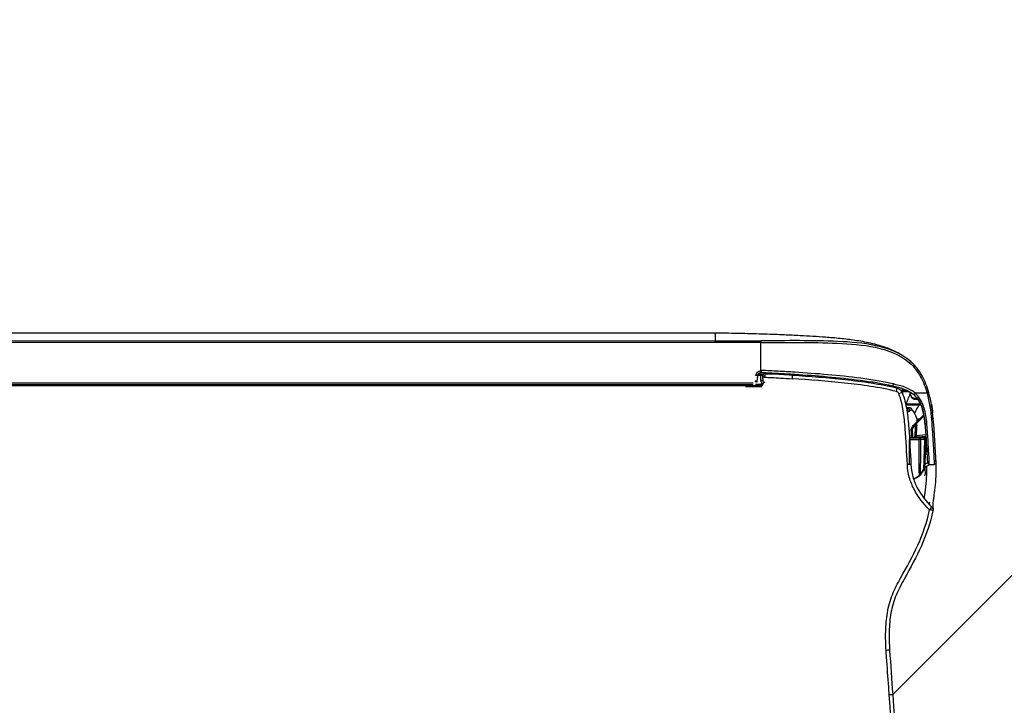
# Model space of a CAD drawing. Header units: millimetres. Extents: x 922208 to 1069538, y -182208 to -99877.
# Tile 132 of 256: x 987480 to 987741, y -172233 to -172051. Entities that reach past the tile are written whole.
import ezdxf

# ---------------------------------------------------------------- set-up
doc = ezdxf.new("R2010")
doc.units = ezdxf.units.MM
doc.header["$MEASUREMENT"] = 0
doc.layers.add('IS_KLIM_urządzenia', color=3, linetype='Continuous')
doc.layers.add('K_skropliny', color=7, linetype='SK', lineweight=30, true_color=0x008942)
doc.linetypes.add('SK', pattern='A,13.7,-5.08,["SK",Standard,S=2.54,R=0,X=-2,Y=-1.27],-5.08', length=23.86)

# ---------------------------------------------------------------- blocks, each defined once
blk = doc.blocks.new('G$CFEA986A8')
at = {"layer": 'IS_KLIM_urządzenia', "linetype": 'Continuous'}
for p, q in [((2.71, 28.23), (3.1, 35.54)), ((3.1, 35.54), (3.1, 35.54)), ((3.24, 36.01), (3.24, 36.02)), ((3.24, 36.02), (3.24, 36.01)), ((2.73, 27.62), (4.82, 27.62)), ((2.74, 28.23), (2.74, 28.23)), ((2.74, 27.41), (5, 27.61)), ((5.25, 27.13), (2.77, 26.91)), ((3.03, 28.23), (3.03, 28.23)), ((4.22, 28.23), (4.22, 28.23)), ((4.55, 28.23), (4.55, 28.23)), ((3.18, 21.95), (5.57, 24.34)), ((5.93, 24.34), (3.22, 21.63)), ((5.57, 24.34), (5.44, 24.33)), ((5.57, 24.34), (5.85, 24.61)), ((5.93, 24.34), (5.57, 24.34)), ((6.02, 24.44), (5.93, 24.34)), ((46.34, 14.13), (46.34, 14)), ((50.7, 14.13), (46.34, 14.13)), ((46.52, 13.99), (46.52, 13.96)), ((46.52, 13.96), (921.55, 13.84)), ((46.52, 13.51), (46.52, 13.96)), ((48, 13.51), (46.52, 13.51)), ((48.58, 13.7), (919.48, 13.58)), ((919.48, 13.06), (48.58, 13.18)), ((46.64, 11.21), (47.36, 11.21)), ((46.64, 11.21), (46.64, 10.75)), ((47.11, 10.75), (46.64, 10.75)), ((47.59, 12.8), (47.38, 11.3)), ((46.54, 9.92), (46.54, 2.46)), ((58.73, 0), (909.33, -0.12)), ((58.74, 2.46), (909.33, 2.34)), ((909.33, 1.87), (58.74, 1.98)), ((58.74, 0), (58.74, 1.98))]:
    blk.add_line(p, q, dxfattribs=at)
for points in [[(37.64, 10.75, 0), (37.64, 10.76, 0), (37.64, 10.76, 0), (37.64, 10.77, 0), (37.64, 10.78, 0), (37.64, 10.79, 0), (37.64, 10.8, 0), (37.64, 10.81, 0), (37.64, 10.82, 0), (37.64, 10.83, 0), (37.64, 10.84, 0), (37.64, 10.84, 0), (37.65, 10.85, 0), (37.65, 10.86, 0), (37.65, 10.87, 0), (37.65, 10.88, 0), (37.65, 10.89, 0), (37.65, 10.9, 0), (37.65, 10.91, 0), (37.65, 10.92, 0), (37.65, 10.92, 0), (37.65, 10.93, 0), (37.65, 10.94, 0), (37.65, 10.95, 0), (37.65, 10.96, 0), (37.65, 10.97, 0), (37.65, 10.98, 0), (37.65, 10.99, 0), (37.65, 11, 0), (37.65, 11, 0), (37.65, 11.01, 0), (37.65, 11.02, 0), (37.65, 11.03, 0), (37.65, 11.04, 0), (37.65, 11.05, 0), (37.65, 11.06, 0), (37.65, 11.07, 0), (37.65, 11.08, 0), (37.65, 11.08, 0), (37.65, 11.09, 0), (37.65, 11.1, 0), (37.65, 11.11, 0), (37.65, 11.12, 0), (37.65, 11.13, 0), (37.66, 11.14, 0), (37.66, 11.15, 0), (37.66, 11.16, 0), (37.66, 11.16, 0), (37.66, 11.17, 0), (37.66, 11.18, 0), (37.66, 11.19, 0)], [(37.72, 10.74, 0), (37.72, 10.75, 0), (37.72, 10.76, 0), (37.72, 10.77, 0), (37.72, 10.78, 0), (37.72, 10.79, 0), (37.72, 10.79, 0), (37.72, 10.8, 0), (37.72, 10.81, 0), (37.72, 10.82, 0), (37.72, 10.83, 0), (37.73, 10.84, 0), (37.73, 10.85, 0), (37.73, 10.86, 0), (37.73, 10.87, 0), (37.73, 10.87, 0), (37.73, 10.88, 0), (37.73, 10.89, 0), (37.73, 10.9, 0), (37.73, 10.91, 0), (37.73, 10.92, 0), (37.73, 10.93, 0), (37.73, 10.94, 0), (37.73, 10.95, 0), (37.73, 10.95, 0), (37.73, 10.96, 0), (37.73, 10.97, 0), (37.73, 10.98, 0), (37.73, 10.99, 0), (37.73, 11, 0), (37.73, 11.01, 0), (37.73, 11.02, 0), (37.73, 11.03, 0), (37.73, 11.03, 0), (37.73, 11.04, 0), (37.73, 11.05, 0), (37.73, 11.06, 0), (37.73, 11.07, 0), (37.73, 11.08, 0), (37.73, 11.09, 0), (37.73, 11.1, 0), (37.73, 11.11, 0), (37.73, 11.11, 0), (37.73, 11.12, 0), (37.73, 11.13, 0), (37.74, 11.14, 0), (37.74, 11.15, 0), (37.74, 11.16, 0), (37.74, 11.17, 0), (37.74, 11.18, 0), (37.74, 11.19, 0)]]:
    blk.add_polyline3d(points, dxfattribs=at)
at = {"layer": 'IS_KLIM_urządzenia', "linetype": 'Continuous', "extrusion": (0, 0, -1)}
for centre, radius, start, end in [((-1.84, 46.94), 1, 314.7826, 11.7219), ((-0.53, 34.35), 0.5, 357.2068, 90), ((-1.83, 34.35), 0.5, 90, 177.181), ((-46.64, 11.25), 0.5, 270, 357), ((-46.39, 11.44), 1, 188, 264.2856), ((-46.39, 11.42), 1.5, 188, 264.2856)]:
    blk.add_arc(centre, radius, start, end, dxfattribs=at)
at = {"layer": 'IS_KLIM_urządzenia', "linetype": 'Continuous', "extrusion": (-1.54693e-05, -6.12303e-17, -1)}
blk.add_arc((-3.24, 28.23, -0.01), 0.498, 270, 359.4983, dxfattribs=at)
at = {"layer": 'IS_KLIM_urządzenia', "linetype": 'Continuous'}
for centre, start, end in [((2.5, 23.81), 5.1428, 5.6972), ((45.54, 11.27), 267.736, 0), ((48.11, 12.87), 160.3327, 163.928)]:
    blk.add_arc(centre, 0.5, start, end, dxfattribs=at)
for centre, major_axis, ratio, start_param, end_param in [((13.38, 84.28), (0.998, 0.07), 0.023762, 3.141593, 4.646623), ((1.84, 46.94), (0.979, -0.203), 0.056856, 3.141593, 4.651384), ((1.84, 46.94), (0.704, 0.71), 0.020204, 1.651706, 3.141593), ((7.71, 34.94), (-0.999, -0.049), 0.051256, 0, 1.514472), ((7.71, 34.9), (-0.999, -0.047), 0.051373, 0, 1.514578), ((3.38, 28.23), (0, -0.498), 0.705765, 4.721116, 6.283185), ((3.96, 27.4), (0.499, -0.033), 0.703948, 0.778487, 1.449237), ((2.49, 23.87), (-0.498, -0.042), 0.40242, 3.141593, 4.712356), ((2.5, 23.81), (-0.498, -0.05), 0.399009, 3.140125, 4.706849), ((2.5, 23.81), (-0.498, -0.045), 0.399039, 3.141593, 4.710711), ((5.85, 24.61), (-0.177, 0.177), 0.009872, 3.141593, 4.709921), ((6.36, 25.91), (0.25, 0.009), 0.004928, 6.283059, 7.845078), ((1.28, 22.79), (0.498, 0.048), 0.655613, 3.140676, 4.596546), ((6.84, 20.48), (0.38, 0.325), 0.906204, 2.398026, 3.130887), ((7.44, 20.5), (-0.376, 0.33), 0.885836, 0.804441, 2.115185), ((7.76, 20.85), (-0.367, 0.34), 0.8822, 0.840111, 2.138766), ((8.04, 20.89), (0.282, 0.413), 0.898755, 2.160862, 3.167773), ((2.45, 15.93), (0.482, 0.133), 0.040619, 3.141593, 4.662666), ((5.63, 15.93), (-0.326, -0.379), 0.006066, 1.506881, 3.141593), ((5.72, 17.3), (0, 0.2), 0.576627, 4.721116, 6.283185), ((6.49, 16.72), (0.192, 0.056), 0.184381, 5.301873, 6.283185), ((9.97, 16.14), (-0.925, -0.381), 0.043497, 0, 1.508611), ((8.07, 15.3), (0, 0.2), 0.433029, 4.721116, 6.283185), ((8.86, 15.62), (0.19, -0.061), 0.210046, 2.527177, 3.153928), ((8.96, 15.32), (-0.191, 0.059), 0.212832, 4.135574, 5.657225), ((8.8, 14.85), (0.18, 0.087), 0.196125, 5.117147, 6.283185), ((10.63, 15.55), (-0.263, -0.965), 0.021464, 4.784953, 6.283185), ((11.38, 13.51), (-0.117, -0.486), 0.019962, 3.141593, 4.771045), ((45.52, 13.53), (0.02, 0.5), 1, 3.141593, 4.708057), ((45.52, 13.53), (-0.02, -0.5), 0.999999, 0, 1.547993), ((45.57, 13.52), (-0.02, -0.5), 0.955746, 0, 1.547846), ((46.52, 13.46), (0.5, -0.017), 0.998628, 1.605655, 3.113607), ((46.52, 13.46), (-0.5, 0.017), 0.093825, 4.715665, 5.983293), ((39.42, 10.08), (0.996, -0.087), 0.841749, 1.62689, 2.181571), ((45.54, 11.73), (0.5, 0), 0.093428, 4.788501, 6.283185), ((46.57, 12.58), (0.499, 0.026), 0.09496, 3.141593, 4.707412), ((46.64, 11.25), (0.499, 0.026), 0.096366, 3.141593, 4.707339), ((47.87, 11.23), (0.495, -0.07), 0.051828, 3.141593, 4.719673), ((48.08, 12.73), (0.495, -0.07), 0.051828, 3.141593, 4.719673), ((48.11, 12.87), (0.48, -0.138), 0.050296, 3.141584, 4.726878), ((46.39, 9.94), (0, -0.5), 0.000142, 3.141593, 4.764749), ((46.54, 9.95), (0.05, -0.498), 0.005219, 3.141593, 4.764488), ((7.1, 7.87), (0.331, 0.375), 0.006851, 3.141593, 4.648558), ((46.54, 2.49), (0, 0.5), 0.000013, 3.173368, 4.660029)]:
    blk.add_ellipse(centre, major_axis=major_axis, ratio=ratio, start_param=start_param, end_param=end_param, dxfattribs=at)
at = {"layer": 'IS_KLIM_urządzenia', "linetype": 'Continuous', "extrusion": (0, 0, -1)}
for centre, major_axis, ratio, start_param, end_param in [((3.24, 28.23), (0.352, -0.352), 0.999998, 0.785397, 2.347467), ((-21.42, 382.85), (-1476.17, -4886.86), 0.031997, 4.778832, 4.778918), ((7.64, 474.84), (-1862.82, -6167.7), 0.025163, 4.780022, 4.78009), ((5.18, 514.21), (-1939.65, -6425.41), 0.026246, 4.782823, 4.782889), ((48.58, 12.65), (-0.13, -1.08), 0.917565, 1.59215, 1.795783)]:
    blk.add_ellipse(centre, major_axis=major_axis, ratio=ratio, start_param=start_param, end_param=end_param, dxfattribs=at)
at = {"layer": 'IS_KLIM_urządzenia', "linetype": 'Continuous'}
for points, degree in [([(11.56, 95.97), (10.36, 113.09), (9.16, 130.21), (7.97, 147.33)], 3), ([(8.86, 147.39), (10.07, 130.27), (11.28, 113.14), (12.48, 96.01)], 3), ([(12.48, 96.01), (11.99, 95.98), (11.56, 95.96), (11.56, 95.97)], 3), ([(12.38, 84.21), (12.11, 88.13), (11.83, 92.05), (11.56, 95.97)], 3), ([(0.77, 46.44), (0.76, 46.55), (0.76, 46.66), (0.78, 46.77)], 3), ([(0.77, 46.67), (0.75, 46.58), (0.77, 46.46)], 2), ([(0.78, 46.71), (0.77, 46.67)], 1), ([(0.77, 46.44), (0.77, 46.45), (0.77, 46.46), (0.77, 46.46)], 3), ([(1.12, 46.25), (0.98, 46.27), (0.82, 46.34), (0.77, 46.44)], 3), ([(1.81, 44.89), (1.84, 45.06), (1.87, 45.24), (1.9, 45.41)], 3), ([(2.99, 35.39), (2.99, 36.07), (2.97, 36.75), (2.96, 37.42)], 3), ([(3.24, 36.01), (3.59, 36.58), (3.94, 37.15), (4.28, 37.72)], 3), ([(4.28, 37.71), (3.76, 36.86), (3.24, 36)], 2), ([(4.28, 37.72), (4.28, 37.72), (4.28, 37.72), (4.28, 37.72)], 3), ([(4.29, 37.71), (4.33, 37.78), (4.38, 37.83), (4.44, 37.87)], 3), ([(4.44, 37.88), (4.99, 38.23), (5.55, 38.58), (6.17, 38.76)], 3), ([(4.44, 37.88), (4.99, 38.23), (5.55, 38.58), (6.17, 38.76)], 3), ([(4.44, 37.88), (4.95, 38.2), (5.46, 38.52), (6, 38.7)], 3), ([(4.44, 37.87), (4.94, 38.19), (5.46, 38.51), (6, 38.7)], 3), ([(4.44, 37.88), (4.44, 37.88), (4.44, 37.88), (4.44, 37.88)], 3), ([(4.44, 37.88), (4.44, 37.88), (4.44, 37.88), (4.44, 37.88)], 3), ([(5.12, 38.29), (4.79, 38.1), (4.45, 37.88)], 2), ([(6, 38.7), (5.7, 38.6), (5.4, 38.45), (5.12, 38.29)], 3), ([(6, 38.7), (5.79, 38.63), (5.59, 38.54)], 2), ([(1.83, 34.85), (1.4, 34.85), (0.96, 34.85), (0.53, 34.85)], 3), ([(2.31, 34.46), (2.54, 34.58), (2.78, 34.68), (3.03, 34.75)], 3), ([(2.71, 28.23), (3.1, 35.54)], 1), ([(3.1, 35.54), (2.71, 28.23)], 1), ([(3.1, 35.54), (2.71, 28.23)], 1), ([(2.81, 35.36), (2.86, 35.45), (2.91, 35.54), (2.97, 35.63)], 3), ([(3.24, 36.01), (3.16, 35.87), (3.11, 35.71), (3.1, 35.54)], 3), ([(3.1, 35.58), (3.1, 35.58)], 1), ([(3.1, 35.54), (3.1, 35.54), (3.1, 35.54), (3.1, 35.54)], 3), ([(3.1, 35.54), (3.1, 35.54), (3.1, 35.54), (3.1, 35.54)], 3), ([(0.12, 32.64), (0.12, 32.62), (0.12, 32.59), (0.12, 32.57)], 3), ([(2.92, 32.14), (2.76, 32.15), (2.6, 32.16), (2.45, 32.17)], 3), ([(2.92, 32.12), (2.76, 32.13), (2.61, 32.14), (2.45, 32.14)], 3), ([(3.24, 27.74), (2.98, 27.74), (2.74, 27.97), (2.74, 28.23)], 3), ([(3.24, 27.74), (2.98, 27.74), (2.74, 27.97), (2.74, 28.23)], 3), ([(3.24, 27.74), (2.98, 27.74), (2.75, 27.97), (2.74, 28.23)], 3), ([(3.01, 28.23), (3.4, 28.23), (3.8, 28.23), (4.2, 28.23)], 3), ([(3.03, 28.23), (3.43, 28.23), (3.82, 28.23), (4.22, 28.23)], 3), ([(3.99, 27.75), (3.99, 27.7), (3.99, 27.66), (4, 27.62)], 3), ([(4.47, 27.59), (4.48, 27.65), (4.48, 27.71), (4.49, 27.76)], 3), ([(4.81, 27.59), (4.82, 27.64), (4.82, 27.69), (4.82, 27.74)], 3), ([(4.95, 27.74), (4.95, 27.69), (4.94, 27.65), (4.94, 27.6)], 3), ([(5.25, 27.13), (5.19, 26.2), (5.13, 25.26), (5.07, 24.33)], 3), ([(7.11, 28.23), (7.11, 28.23)], 1), ([(2.47, 24.07), (2.47, 24.05), (2.48, 24.03), (2.48, 24.01)], 3), ([(2.99, 23.86), (2.99, 23.91)], 1), ([(2.99, 23.88), (2.99, 23.89), (2.99, 23.9), (2.99, 23.91)], 3), ([(3.07, 23), (3.04, 23.3), (3.01, 23.6), (2.99, 23.91)], 3), ([(6.54, 25.37), (6.57, 25.4), (6.59, 25.42), (6.62, 25.45)], 3), ([(6.61, 25.92), (6.61, 25.77), (6.62, 25.61), (6.62, 25.46)], 3), ([(6.62, 25.45), (6.62, 25.61), (6.61, 25.76), (6.61, 25.92)], 3), ([(6.62, 25.46), (6.62, 25.46), (6.62, 25.46), (6.62, 25.46)], 3), ([(6.62, 25.45), (6.62, 25.46), (6.62, 25.46), (6.62, 25.46)], 3), ([(0.78, 22.75), (0.79, 22.65), (0.8, 22.62)], 2), ([(1.29, 18.88), (1.16, 19.65), (1.04, 20.45), (0.94, 21.27)], 3), ([(4.39, 22.8), (4.65, 22.8), (4.92, 22.8), (5.18, 22.8)], 3), ([(5.15, 23), (4.96, 23), (4.77, 23), (4.59, 23)], 3), ([(6.36, 20.47), (5.9, 21.01), (5.56, 21.63), (5.3, 22.33)], 3), ([(6.48, 20.17), (6.66, 19.86), (7.06, 19.84)], 2), ([(7.29, 20.84), (7.18, 20.72), (7.08, 20.61), (6.97, 20.49)], 3), ([(7.06, 19.82), (7.74, 19.77)], 1), ([(7.39, 20.05), (7.49, 20.16), (7.6, 20.28), (7.71, 20.39)], 3), ([(7.71, 20.39), (7.78, 20.39), (7.86, 20.39), (7.93, 20.38)], 3), ([(5.61, 15.91), (7.22, 14.52), (9.31, 13.97), (11.36, 13.48)], 3), ([(11.49, 13.99), (9.53, 14.46), (7.5, 14.98), (5.96, 16.31)], 3), ([(6.61, 16.72), (6.73, 16.31), (6.86, 15.9), (7.01, 15.5)], 3), ([(7.11, 15.5), (6.95, 15.92), (6.81, 16.34), (6.68, 16.78)], 3), ([(8.92, 15.74), (8.89, 15.63), (8.85, 15.51), (8.82, 15.39)], 3), ([(7.51, 15.3), (7.73, 15.3), (7.94, 15.3), (8.16, 15.3)], 3), ([(8.59, 15.34), (8.64, 15.45), (8.68, 15.57), (8.71, 15.69)], 3), ([(8.82, 15.39), (8.78, 15.49), (8.74, 15.59), (8.71, 15.69)], 3), ([(8.82, 15.39), (8.8, 15.33), (8.78, 15.28), (8.77, 15.22)], 3), ([(8.93, 14.96), (8.99, 15.07), (9.04, 15.2), (9.08, 15.32)], 3), ([(9.21, 14.47), (9.13, 14.63), (9.05, 14.78), (8.98, 14.93)], 3), ([(9.08, 15.32), (9.1, 15.4), (9.13, 15.48), (9.15, 15.55)], 3), ([(10.84, 14.47), (10.8, 14.33), (10.76, 14.19), (10.72, 14.05)], 3), ([(12.42, 14.09), (12.38, 13.95), (12.34, 13.81)], 2), ([(12.41, 13.79), (12.43, 13.89), (12.46, 13.98), (12.48, 14.08)], 3), ([(12.7, 14.03), (12.67, 13.94), (12.65, 13.84), (12.63, 13.74)], 3), ([(12.84, 13.7), (12.86, 13.8), (12.89, 13.89), (12.91, 13.99)], 3), ([(16.78, 13.3), (16.75, 13.18), (16.72, 13.05), (16.69, 12.93)], 3), ([(46.34, 14.13), (46.34, 14.13), (46.34, 14.13), (46.34, 14.13)], 3), ([(46.52, 13.51), (46.52, 13.49), (46.52, 13.47), (46.52, 13.45)], 3), ([(38.2, 11.15), (38.2, 11.15), (38.23, 11.58), (38.26, 12.08)], 3), ([(38.51, 11.12), (38.5, 11.02), (38.49, 10.92), (38.48, 10.82)], 3), ([(39.02, 11.1), (39.26, 11.09), (39.51, 11.07), (39.75, 11.06)], 3), ([(43.76, 10.85), (44.25, 10.85), (44.75, 10.84), (45.24, 10.83)], 3), ([(46.39, 10.83), (46.18, 10.83), (45.97, 10.83), (45.75, 10.83)], 3), ([(6.63, 7.62), (6.47, 7.76), (6.31, 7.91), (6.16, 8.07)], 3), ([(46.49, 10.45), (46.45, 10.45), (46.42, 10.44), (46.39, 10.44)], 3), ([(46.54, 2.46), (50.6, 2.46), (54.67, 2.46), (58.74, 2.46)], 3), ([(58.74, 2.46), (58.74, 2.21), (58.74, 1.99), (58.74, 1.98)], 3)]:
    blk.add_open_spline(points, degree=degree, dxfattribs=at)
for points, knots in [([(12.48, 96.01), (12.48, 96.01), (12.48, 96.01), (12.53, 95.35), (12.58, 94.68), (12.81, 91.36), (13, 88.7), (13.23, 85.45), (13.27, 84.85), (13.31, 84.26)], [0, 0, 0, 0, 0.000005, 0.000005, 0.169628, 0.169628, 0.84812, 0.84812, 1, 1, 1, 1]), ([(0.86, 47.14), (2.21, 53.63), (5.22, 59.45), (9.22, 66.61), (10.01, 68.05), (11.28, 71.07), (11.73, 72.68), (12.3, 75.96), (12.44, 77.6), (12.52, 80.9), (12.49, 82.59), (12.38, 84.21)], [0, 0, 0, 0, 0.5, 0.5, 0.625, 0.625, 0.75, 0.75, 0.875, 0.875, 1, 1, 1, 1]), ([(13.31, 84.26), (13.43, 82.58), (13.45, 80.92), (13.38, 77.59), (13.25, 75.94), (12.69, 72.64), (12.26, 71.01), (11.03, 67.94), (10.25, 66.49), (7.83, 62.15), (6.23, 59.26), (3.53, 53.27), (2.44, 50.17), (1.77, 46.9)], [0, 0, 0, 0, 0.125, 0.125, 0.25, 0.25, 0.375, 0.375, 0.5, 0.5, 0.75, 0.75, 1, 1, 1, 1]), ([(0.79, 46.38), (0.81, 46.35), (0.83, 46.15), (0.82, 45.56), (0.75, 44.68), (0.59, 43.52), (0.41, 42.19), (0.23, 40.79), (0.06, 38.91), (-0.02, 36.7), (0.03, 34.49), (0.09, 33.16), (0.12, 32.58)], [0, 0, 0, 0, 0.12885, 0.245282, 0.335122, 0.40726, 0.471799, 0.536509, 0.604482, 0.745543, 0.884733, 1, 1, 1, 1]), ([(6.71, 34.89), (6.66, 35.97), (6.51, 37.05), (5.93, 39.13), (5.52, 40.14), (4.02, 42.98), (2.67, 44.7), (1.13, 46.23)], [0, 0, 0, 0, 0.25, 0.25, 0.5, 0.5, 1, 1, 1, 1]), ([(1.77, 46.9), (3.4, 45.28), (4.82, 43.46), (6.4, 40.45), (6.84, 39.38), (7.45, 37.17), (7.6, 36.03), (7.65, 34.88)], [0, 0, 0, 0, 0.5, 0.5, 0.75, 0.75, 1, 1, 1, 1]), ([(3.15, 43.79), (3.12, 43.57), (3.04, 42.96), (2.88, 41.81), (2.7, 40.4), (2.54, 38.56), (2.49, 36.85), (2.5, 35.65), (2.51, 35.23)], [0, 0, 0, 0, 0.089993, 0.237107, 0.37975, 0.527052, 0.833503, 1, 1, 1, 1]), ([(3.13, 43.63), (3.06, 43.24), (2.83, 41.75), (2.67, 40.26), (2.59, 39.15)], [0, 0, 0, 0, 0.261547, 1, 1, 1, 1]), ([(3.01, 37.92), (3, 37.79), (2.99, 37.66), (2.97, 37.49), (2.97, 37.46), (2.96, 37.42)], [0, 0, 0, 0, 0.794972, 0.794972, 1, 1, 1, 1]), ([(3.24, 36.01), (3.49, 36.42), (3.74, 36.82), (4.08, 37.39), (4.18, 37.55), (4.28, 37.72)], [0, 0, 0, 0, 0.711043, 0.711043, 1, 1, 1, 1]), ([(3.24, 36.01), (3.5, 36.43), (3.75, 36.85), (4.1, 37.41), (4.19, 37.57), (4.28, 37.72)], [0, 0, 0, 0, 0.731926, 0.731926, 1, 1, 1, 1]), ([(4.29, 37.71), (3.97, 37.19), (3.65, 36.67), (3.3, 36.1), (3.27, 36.06), (3.24, 36.01)], [0, 0, 0, 0, 0.917621, 0.917621, 1, 1, 1, 1]), ([(4.2, 28.23), (4.2, 29.24), (4.2, 30.24), (4.21, 32.24), (4.2, 33.27), (4.22, 35.2), (4.25, 36.11), (4.29, 37.36), (4.3, 37.7), (4.29, 37.71)], [0, 0, 0, 0, 0.25, 0.25, 0.5, 0.5, 0.75, 0.75, 1, 1, 1, 1]), ([(4.28, 37.72), (4.28, 37.72), (4.28, 37.72), (4.28, 37.72), (4.28, 37.72), (4.28, 37.72)], [0, 0, 0, 0, 0.500001, 0.500001, 1, 1, 1, 1]), ([(4.45, 37.88), (4.45, 37.88), (4.43, 37.87), (4.42, 37.86), (4.4, 37.84), (4.37, 37.82), (4.35, 37.8), (4.32, 37.76), (4.29, 37.72), (4.29, 37.72)], [0, 0, 0, 0, 0.029241, 0.088276, 0.151647, 0.25725, 0.525964, 0.992323, 1, 1, 1, 1]), ([(4.44, 37.88), (4.44, 37.88), (4.44, 37.88), (4.44, 37.88), (4.44, 37.88), (4.44, 37.88)], [0, 0, 0, 0, 0.593674, 0.593674, 1, 1, 1, 1]), ([(4.44, 37.87), (4.45, 37.85), (4.46, 37.53), (4.52, 36.29), (4.55, 35.36), (4.57, 33.39), (4.56, 32.34), (4.56, 30.29), (4.55, 29.26), (4.55, 28.23)], [0, 0, 0, 0, 0.25, 0.25, 0.5, 0.5, 0.75, 0.75, 1, 1, 1, 1]), ([(0.03, 34.32), (0.03, 34.32), (0.05, 33.82), (0.16, 31.93), (0.24, 30.52), (0.46, 27.06), (0.57, 24.97), (1, 20.5), (1.33, 18.12), (1.97, 15.8)], [0, 0, 0, 0, 0.25, 0.25, 0.5, 0.5, 0.75, 0.75, 1, 1, 1, 1]), ([(2.43, 15.91), (1.79, 18.29), (1.47, 20.73), (1.05, 25.3), (0.94, 27.43), (0.73, 30.97), (0.65, 32.4), (0.55, 34.34), (0.52, 34.85), (0.53, 34.85)], [0, 0, 0, 0, 0.25, 0.25, 0.5, 0.5, 0.75, 0.75, 1, 1, 1, 1]), ([(3.08, 35.41), (2.6, 35.32), (2.12, 35.16), (1.64, 34.89), (1.62, 34.88), (1.59, 34.86)], [0, 0, 0, 0, 0.948448, 0.948448, 1, 1, 1, 1]), ([(1.83, 34.85), (1.83, 34.85), (1.87, 33.81), (2.08, 30.02), (2.21, 27.26), (2.47, 24.07)], [0, 0, 0, 0, 0.5, 0.5, 1, 1, 1, 1]), ([(2.99, 23.91), (2.73, 26.99), (2.59, 29.69), (2.38, 33.37), (2.33, 34.37), (2.33, 34.37)], [0, 0, 0, 0, 0.500106, 0.500106, 1, 1, 1, 1]), ([(2.71, 28.23), (2.79, 29.71), (2.87, 31.19), (2.97, 33.03), (2.98, 33.41), (3.02, 34.12), (3.04, 34.46), (3.08, 35.26), (3.1, 35.51), (3.1, 35.54)], [0, 0, 0, 0, 0.5, 0.5, 0.625, 0.625, 0.75, 0.75, 1, 1, 1, 1]), ([(3.24, 36.01), (3.24, 35.99), (3.25, 35.75), (3.24, 34.97), (3.24, 34.63), (3.22, 33.9), (3.2, 33.49), (3.13, 31.47), (3.07, 29.85), (3.01, 28.23)], [0, 0, 0, 0, 0.25, 0.25, 0.375, 0.375, 0.5, 0.5, 1, 1, 1, 1]), ([(3.25, 36.01), (3.24, 36), (3.2, 35.94), (3.15, 35.84), (3.12, 35.72), (3.11, 35.65), (3.1, 35.62), (3.1, 35.62), (3.1, 35.62), (3.1, 35.62), (3.1, 35.61), (3.18, 36.23), (3.09, 35.5), (3.1, 35.58), (3.1, 35.58)], [0, 0, 0, 0, 0.004098, 0.020773, 0.033488, 0.040418, 0.042471, 0.042689, 0.042703, 0.042705, 0.042705, 0.045311, 0.81751, 1, 1, 1, 1]), ([(3.1, 35.54), (3.1, 35.58), (3.1, 35.55), (3.1, 35.54), (3.1, 35.54), (3.1, 35.54)], [0, 0, 0, 0, 0.5, 0.5, 1, 1, 1, 1]), ([(3.1, 35.54), (3.1, 35.54), (3.1, 35.54), (3.1, 35.54), (3.1, 35.54), (3.1, 35.54)], [0, 0, 0, 0, 0.501823, 0.501823, 1, 1, 1, 1]), ([(3.1, 35.54), (3.1, 35.54), (3.1, 35.54), (3.1, 35.54), (3.1, 35.54), (3.1, 35.54)], [0, 0, 0, 0, 0.497529, 0.497529, 1, 1, 1, 1]), ([(3.24, 36.01), (3.24, 36.01), (3.24, 36.01), (3.24, 36.01), (3.24, 36.01), (3.24, 36.01)], [0, 0, 0, 0, 0.266653, 0.266653, 1, 1, 1, 1]), ([(3.24, 36.01), (3.24, 36.01), (3.24, 36.01), (3.24, 36.01), (3.24, 36.01), (3.24, 36.01), (3.24, 36.01), (3.24, 36.01)], [0, 0, 0, 0, 0.156997, 0.156997, 0.784985, 0.784985, 1, 1, 1, 1]), ([(6.71, 34.85), (6.71, 34.85), (6.71, 34.85), (6.71, 34.86), (6.71, 34.88), (6.71, 34.89)], [0, 0, 0, 0, 0.001471, 0.001471, 1, 1, 1, 1]), ([(9.05, 15.75), (8.42, 17.27), (8.08, 18.84), (7.57, 22), (7.42, 23.6), (7.06, 28.42), (6.86, 31.65), (6.71, 34.85)], [0, 0, 0, 0, 0.25, 0.25, 0.5, 0.5, 1, 1, 1, 1]), ([(7.11, 34.81), (7.11, 34.78), (7.11, 34.74), (7.11, 33.65), (7.11, 32.55), (7.11, 30.39), (7.11, 29.31), (7.11, 28.23)], [0, 0, 0, 0, 0.017199, 0.017199, 0.508599, 0.508599, 1, 1, 1, 1]), ([(7.65, 34.88), (7.65, 34.88), (7.65, 34.88), (7.65, 34.87), (7.66, 34.86), (7.66, 34.84)], [0, 0, 0, 0, 0.001414, 0.001414, 1, 1, 1, 1]), ([(7.66, 34.84), (7.81, 31.68), (8, 28.52), (8.36, 23.79), (8.5, 22.21), (8.99, 19.1), (9.32, 17.56), (9.93, 16.07)], [0, 0, 0, 0, 0.5, 0.5, 0.75, 0.75, 1, 1, 1, 1]), ([(0.12, 32.67), (0.12, 32.66), (0.12, 32.66), (0.12, 32.65), (0.12, 32.65), (0.12, 32.64), (0.12, 32.64), (0.12, 32.64)], [0, 0, 0, 0, 0.491862, 0.491862, 0.745898, 0.745898, 1, 1, 1, 1]), ([(2.71, 28.23), (2.71, 28.23), (2.73, 28.23), (2.81, 28.23), (2.86, 28.23), (2.96, 28.23), (2.98, 28.23), (3.01, 28.23)], [0, 0, 0, 0, 0.429968, 0.429968, 0.860069, 0.860069, 1, 1, 1, 1]), ([(2.74, 28.23), (2.74, 28.23), (2.75, 28.23), (2.8, 28.23), (2.84, 28.23), (2.94, 28.23), (2.98, 28.23), (3.03, 28.23)], [0, 0, 0, 0, 0.311909, 0.311909, 0.74389, 0.74389, 1, 1, 1, 1]), ([(3.38, 27.74), (3.34, 27.74), (3.31, 27.74), (3.27, 27.74), (3.25, 27.74), (3.24, 27.74), (3.24, 27.74), (3.24, 27.74)], [0, 0, 0, 0, 0.429844, 0.429844, 0.859217, 0.859217, 1, 1, 1, 1]), ([(4.56, 27.74), (4.44, 27.74), (4.31, 27.74), (4.06, 27.74), (3.93, 27.74), (3.66, 27.74), (3.52, 27.74), (3.38, 27.74)], [0, 0, 0, 0, 0.316882, 0.316882, 0.640659, 0.640659, 1, 1, 1, 1]), ([(4.2, 28.23), (4.24, 28.23), (4.29, 28.23), (4.39, 28.23), (4.44, 28.23), (4.52, 28.23), (4.53, 28.23), (4.55, 28.23)], [0, 0, 0, 0, 0.437327, 0.437327, 0.874715, 0.874715, 1, 1, 1, 1]), ([(4.56, 27.74), (4.51, 27.74), (4.42, 27.76), (4.31, 27.88), (4.24, 28.04), (4.23, 28.17), (4.22, 28.23)], [0, 0, 0, 0, 0.28901, 0.499661, 0.756628, 1, 1, 1, 1]), ([(4.22, 28.23), (4.27, 28.23), (4.37, 28.23), (4.49, 28.23), (4.55, 28.23)], [0, 0, 0, 0, 0.500276, 1, 1, 1, 1]), ([(4.56, 27.74), (4.56, 27.74), (4.56, 27.74), (4.56, 27.75), (4.56, 27.76), (4.56, 27.78), (4.56, 27.8), (4.55, 27.84), (4.55, 27.86), (4.55, 27.9), (4.55, 27.93), (4.55, 27.98), (4.55, 28.01), (4.55, 28.1), (4.55, 28.16), (4.55, 28.23)], [0, 0, 0, 0, 0.125, 0.125, 0.25, 0.25, 0.375, 0.375, 0.5, 0.5, 0.625, 0.625, 0.75, 0.75, 1, 1, 1, 1]), ([(4.55, 28.23), (4.95, 28.23), (5.36, 28.23), (5.99, 28.23), (6.21, 28.23), (6.62, 28.23), (6.8, 28.23), (7.03, 28.23), (7.07, 28.23), (7.11, 28.23)], [0, 0, 0, 0, 0.474817, 0.474817, 0.737386, 0.737386, 0.953021, 0.953021, 1, 1, 1, 1]), ([(7.11, 28.23), (6.67, 28.23), (6.22, 28.23), (5.37, 28.23), (4.96, 28.23), (4.55, 28.23)], [0, 0, 0, 0, 0.51841, 0.51841, 1, 1, 1, 1]), ([(7.11, 27.74), (7.03, 27.74), (6.94, 27.74), (6.49, 27.74), (6.13, 27.74), (5.36, 27.74), (4.96, 27.74), (4.56, 27.74)], [0, 0, 0, 0, 0.097737, 0.097737, 0.528149, 0.528149, 1, 1, 1, 1]), ([(5, 27.61), (5.04, 27.61), (5.07, 27.6), (5.13, 27.56), (5.16, 27.53), (5.21, 27.45), (5.22, 27.41), (5.24, 27.31), (5.25, 27.26), (5.25, 27.18), (5.25, 27.15), (5.25, 27.13)], [0, 0, 0, 0, 0.247479, 0.247479, 0.496795, 0.496795, 0.717384, 0.717384, 0.907765, 0.907765, 1, 1, 1, 1]), ([(5.22, 24.33), (5.23, 24.5), (5.24, 24.66), (5.29, 25.49), (5.34, 26.16), (5.4, 27.13), (5.42, 27.43), (5.44, 27.74)], [0, 0, 0, 0, 0.146562, 0.146562, 0.73281, 0.73281, 1, 1, 1, 1]), ([(5.66, 27.74), (5.61, 26.91), (5.55, 26.08), (5.48, 24.95), (5.46, 24.64), (5.44, 24.33)], [0, 0, 0, 0, 0.72849, 0.72849, 1, 1, 1, 1]), ([(6.36, 25.91), (6.35, 26.08), (6.35, 26.24), (6.33, 26.85), (6.31, 27.29), (6.3, 27.74)], [0, 0, 0, 0, 0.274035, 0.274035, 1, 1, 1, 1]), ([(6.54, 27.74), (6.55, 27.64), (6.55, 27.54), (6.57, 26.93), (6.59, 26.42), (6.61, 25.92)], [0, 0, 0, 0, 0.164291, 0.164291, 1, 1, 1, 1]), ([(2.48, 24.01), (2.6, 22.61), (2.81, 21.15), (3.72, 18.3), (4.46, 16.92), (5.61, 15.91)], [0, 0, 0, 0, 0.5, 0.5, 1, 1, 1, 1]), ([(2.99, 23.85), (3, 23.81), (3, 23.77), (3.01, 23.64), (3.02, 23.54), (3.05, 23.29), (3.07, 23.13), (3.12, 22.73), (3.15, 22.48), (3.24, 21.89), (3.31, 21.55), (3.54, 20.47), (3.75, 19.74), (4.26, 18.52), (4.52, 18.02), (4.84, 17.55)], [0, 0, 0, 0, 0.01825, 0.01825, 0.060304, 0.060304, 0.132525, 0.132525, 0.246095, 0.246095, 0.402611, 0.402611, 0.74532, 0.74532, 1, 1, 1, 1]), ([(5.96, 16.31), (4.87, 17.25), (4.17, 18.54), (3.31, 21.19), (3.11, 22.55), (2.99, 23.85)], [0, 0, 0, 0, 0.5, 0.5, 1, 1, 1, 1]), ([(5.22, 24.33), (5.2, 24.33), (5.19, 24.33), (5.14, 24.33), (5.1, 24.33), (5.07, 24.33)], [0, 0, 0, 0, 0.325415, 0.325415, 1, 1, 1, 1]), ([(5.44, 24.33), (5.41, 24.33), (5.38, 24.33), (5.33, 24.33), (5.3, 24.33), (5.26, 24.33), (5.24, 24.33), (5.22, 24.33), (5.22, 24.33), (5.22, 24.33)], [0, 0, 0, 0, 0.315815, 0.315815, 0.631664, 0.631664, 0.946964, 0.946964, 1, 1, 1, 1]), ([(5.85, 24.61), (5.99, 24.75), (6.1, 24.92), (6.27, 25.27), (6.33, 25.46), (6.36, 25.74), (6.36, 25.83), (6.36, 25.91)], [0, 0, 0, 0, 0.410681, 0.410681, 0.822529, 0.822529, 1, 1, 1, 1]), ([(6.61, 25.92), (6.61, 25.82), (6.61, 25.72), (6.57, 25.4), (6.51, 25.18), (6.33, 24.81), (6.22, 24.65), (6.07, 24.48), (6.05, 24.46), (6.02, 24.44)], [0, 0, 0, 0, 0.177731, 0.177731, 0.59018, 0.59018, 0.940555, 0.940555, 1, 1, 1, 1]), ([(0.78, 22.75), (0.79, 22.7), (0.79, 22.67), (0.8, 22.61), (0.8, 22.59), (0.8, 22.57), (0.8, 22.57), (0.8, 22.59), (0.8, 22.6), (0.8, 22.61)], [0, 0, 0, 0, 0.272721, 0.272721, 0.545029, 0.545029, 0.816327, 0.816327, 1, 1, 1, 1]), ([(0.8, 22.62), (0.8, 22.61), (0.8, 22.58), (0.8, 22.58), (0.8, 22.57), (0.8, 22.56), (0.8, 22.55), (0.81, 22.53), (0.82, 22.47), (0.86, 22.37), (0.95, 22.25), (1.09, 22.16), (1.21, 22.12), (1.28, 22.13), (1.28, 22.13)], [0, 0, 0, 0, 0.067693, 0.176783, 0.191923, 0.20101, 0.210642, 0.23464, 0.289457, 0.395964, 0.591763, 0.776207, 0.974695, 1, 1, 1, 1]), ([(5.76, 21.33), (5.6, 21.04), (5.45, 20.74), (5.04, 19.97), (4.79, 19.48), (4.54, 19)], [0, 0, 0, 0, 0.379029, 0.379029, 1, 1, 1, 1]), ([(5.3, 22.33), (5.24, 22.47), (5.2, 22.67), (5.14, 23.06), (5.12, 23.23), (5.11, 23.41)], [0, 0, 0, 0, 0.624288, 0.624288, 1, 1, 1, 1]), ([(7.95, 19), (7.84, 19), (7.73, 19), (7.18, 19), (6.75, 19), (6.13, 19), (5.95, 19), (5.2, 19), (4.63, 19), (4.07, 19)], [0, 0, 0, 0, 0.084494, 0.084494, 0.422472, 0.422472, 0.560579, 0.560579, 1, 1, 1, 1]), ([(4.15, 18.8), (4.53, 18.8), (4.9, 18.8), (5.72, 18.8), (6.16, 18.8), (6.86, 18.8), (7.12, 18.8), (7.57, 18.8), (7.77, 18.8), (7.97, 18.8)], [0, 0, 0, 0, 0.296997, 0.296997, 0.640532, 0.640532, 0.845161, 0.845161, 1, 1, 1, 1]), ([(6.97, 20.49), (6.88, 20.38), (6.78, 20.33), (6.57, 20.3), (6.46, 20.36), (6.36, 20.47)], [0, 0, 0, 0, 0.456839, 0.456839, 1, 1, 1, 1]), ([(7.97, 18.8), (7.8, 18.37), (7.62, 17.93), (7.27, 17.03), (7.09, 16.55), (6.91, 16.08)], [0, 0, 0, 0, 0.478968, 0.478968, 1, 1, 1, 1]), ([(7.06, 19.82), (7.08, 19.82), (7.09, 19.82), (7.2, 19.84), (7.3, 19.92), (7.39, 20.05)], [0, 0, 0, 0, 0.174867, 0.174867, 1, 1, 1, 1]), ([(7.29, 20.84), (7.3, 20.84), (7.3, 20.85), (7.35, 20.89), (7.4, 20.91), (7.49, 20.91), (7.53, 20.9), (7.57, 20.87)], [0, 0, 0, 0, 0.062565, 0.062565, 0.548357, 0.548357, 1, 1, 1, 1]), ([(7.91, 20), (7.87, 20.01), (7.82, 20.01), (7.65, 20.02), (7.52, 20.03), (7.39, 20.05)], [0, 0, 0, 0, 0.263267, 0.263267, 1, 1, 1, 1]), ([(1.97, 15.8), (2.4, 14.23), (2.97, 12.73), (4.54, 9.9), (5.54, 8.58), (6.77, 7.49)], [0, 0, 0, 0, 0.5, 0.5, 1, 1, 1, 1]), ([(7.08, 7.84), (5.89, 8.89), (4.93, 10.17), (3.41, 12.92), (2.85, 14.38), (2.43, 15.91)], [0, 0, 0, 0, 0.5, 0.5, 1, 1, 1, 1]), ([(2.43, 15.91), (3.38, 15.91), (4.33, 15.91), (5.39, 15.91), (5.5, 15.91), (5.61, 15.91)], [0, 0, 0, 0, 0.894615, 0.894615, 1, 1, 1, 1]), ([(5.72, 17.5), (5.61, 17.5), (5.5, 17.5), (5.23, 17.5), (5.05, 17.5), (4.88, 17.5)], [0, 0, 0, 0, 0.390013, 0.390013, 1, 1, 1, 1]), ([(5.03, 17.3), (5.22, 17.3), (5.41, 17.3), (5.68, 17.3), (5.76, 17.3), (5.84, 17.3)], [0, 0, 0, 0, 0.696556, 0.696556, 1, 1, 1, 1]), ([(6.68, 16.78), (6.65, 16.88), (6.61, 16.98), (6.49, 17.14), (6.42, 17.22), (6.27, 17.35), (6.17, 17.4), (5.96, 17.48), (5.84, 17.5), (5.72, 17.5)], [0, 0, 0, 0, 0.230955, 0.230955, 0.455697, 0.455697, 0.706422, 0.706422, 1, 1, 1, 1]), ([(5.84, 17.3), (5.93, 17.3), (6.03, 17.28), (6.2, 17.22), (6.27, 17.18), (6.4, 17.08), (6.45, 17.02), (6.54, 16.88), (6.58, 16.81), (6.61, 16.72)], [0, 0, 0, 0, 0.299295, 0.299295, 0.552236, 0.552236, 0.775182, 0.775182, 1, 1, 1, 1]), ([(10.37, 14.59), (10.22, 14.63), (10.07, 14.69), (9.73, 14.88), (9.55, 15.02), (9.25, 15.35), (9.13, 15.55), (9.05, 15.75)], [0, 0, 0, 0, 0.262451, 0.262451, 0.631307, 0.631307, 1, 1, 1, 1]), ([(9.93, 16.07), (9.97, 15.97), (10.03, 15.87), (10.18, 15.7), (10.27, 15.63), (10.44, 15.54), (10.52, 15.51), (10.59, 15.49)], [0, 0, 0, 0, 0.368676, 0.368676, 0.737518, 0.737518, 1, 1, 1, 1]), ([(8.07, 15.5), (7.95, 15.5), (7.83, 15.5), (7.52, 15.5), (7.32, 15.5), (7.13, 15.5)], [0, 0, 0, 0, 0.379834, 0.379834, 1, 1, 1, 1]), ([(8.98, 14.93), (8.93, 15.03), (8.86, 15.13), (8.71, 15.28), (8.62, 15.34), (8.42, 15.44), (8.31, 15.48), (8.16, 15.5), (8.12, 15.5), (8.07, 15.5)], [0, 0, 0, 0, 0.291856, 0.291856, 0.579131, 0.579131, 0.886367, 0.886367, 1, 1, 1, 1]), ([(8.16, 15.3), (8.19, 15.3), (8.23, 15.3), (8.35, 15.28), (8.44, 15.26), (8.6, 15.18), (8.67, 15.13), (8.79, 15), (8.84, 14.93), (8.88, 14.85)], [0, 0, 0, 0, 0.114875, 0.114875, 0.424433, 0.424433, 0.71152, 0.71152, 1, 1, 1, 1]), ([(8.98, 14.93), (9.03, 14.82), (9.09, 14.7), (9.17, 14.55), (9.19, 14.51), (9.21, 14.48)], [0, 0, 0, 0, 0.758703, 0.758703, 1, 1, 1, 1]), ([(38.2, 11.15), (33.53, 11.44), (28.86, 11.8), (21.88, 12.56), (19.56, 12.85), (14.94, 13.56), (12.64, 13.97), (10.37, 14.59)], [0, 0, 0, 0, 0.5, 0.5, 0.75, 0.75, 1, 1, 1, 1]), ([(10.59, 15.49), (12.85, 14.87), (15.14, 14.47), (19.73, 13.76), (22.04, 13.48), (28.97, 12.72), (33.62, 12.36), (38.26, 12.08)], [0, 0, 0, 0, 0.25, 0.25, 0.5, 0.5, 1, 1, 1, 1]), ([(11.36, 13.48), (14.22, 12.79), (17.12, 12.35), (22.95, 11.58), (25.87, 11.28), (31.72, 10.75), (34.65, 10.54), (39.05, 10.26), (40.52, 10.18), (43.45, 10.02), (44.92, 9.92), (46.39, 9.92)], [0, 0, 0, 0, 0.25, 0.25, 0.5, 0.5, 0.75, 0.75, 0.875, 0.875, 1, 1, 1, 1]), ([(46.39, 10.44), (44.92, 10.44), (43.46, 10.55), (40.54, 10.7), (39.08, 10.78), (34.7, 11.06), (31.78, 11.28), (25.95, 11.8), (23.04, 12.1), (17.23, 12.87), (14.34, 13.31), (11.49, 13.99)], [0, 0, 0, 0, 0.125, 0.125, 0.25, 0.25, 0.5, 0.5, 0.75, 0.75, 1, 1, 1, 1]), ([(46.52, 13.99), (46.46, 13.99), (46.41, 13.98), (46.3, 13.94), (46.25, 13.91), (46.16, 13.84), (46.13, 13.8), (46.07, 13.7), (46.04, 13.65), (46.03, 13.56), (46.02, 13.53), (46.02, 13.5)], [0, 0, 0, 0, 0.217569, 0.217569, 0.437754, 0.437754, 0.661951, 0.661951, 0.88823, 0.88823, 1, 1, 1, 1]), ([(46.02, 13.5), (46.02, 13.5), (46.02, 13.5), (46.02, 13.5), (46.02, 13.5), (46.02, 13.49)], [0, 0, 0, 0, 0.709938, 0.709938, 1, 1, 1, 1]), ([(46.04, 13.49), (46.05, 13.49), (46.05, 13.49), (46.07, 13.48), (46.1, 13.48), (46.16, 13.47), (46.19, 13.47), (46.26, 13.46), (46.31, 13.45), (46.41, 13.45), (46.47, 13.45), (46.52, 13.45)], [0, 0, 0, 0, 0.054361, 0.054361, 0.324109, 0.324109, 0.492664, 0.492664, 0.757067, 0.757067, 1, 1, 1, 1]), ([(46.24, 13.21), (46.29, 13.25), (46.34, 13.29), (46.43, 13.37), (46.47, 13.4), (46.51, 13.44), (46.52, 13.44), (46.52, 13.45)], [0, 0, 0, 0, 0.516625, 0.516625, 0.987493, 0.987493, 1, 1, 1, 1]), ([(46.24, 13.21), (46.27, 13.19), (46.29, 13.17), (46.39, 13.06), (46.45, 12.96), (46.54, 12.75), (46.56, 12.64), (46.57, 12.53)], [0, 0, 0, 0, 0.128768, 0.128768, 0.564386, 0.564386, 1, 1, 1, 1]), ([(46.34, 14), (46.4, 14), (46.46, 14), (46.52, 13.99), (46.52, 13.99), (46.52, 13.99)], [0, 0, 0, 0, 0.980312, 0.980312, 1, 1, 1, 1]), ([(26.23, 12.1), (26.23, 12.1), (27.71, 11.94), (30.67, 11.69), (31.17, 11.65), (31.69, 11.61)], [0, 0, 0, 0, 0.843393, 0.843393, 1, 1, 1, 1]), ([(38.2, 11.15), (39.21, 11.09), (40.23, 11.03), (42.04, 10.93), (42.83, 10.89), (44.26, 10.83), (44.89, 10.8), (45.52, 10.77)], [0, 0, 0, 0, 0.415101, 0.415101, 0.741354, 0.741354, 1, 1, 1, 1]), ([(45.58, 11.68), (44.96, 11.71), (44.35, 11.74), (42.93, 11.81), (42.13, 11.85), (40.31, 11.96), (39.29, 12.02), (38.27, 12.08)], [0, 0, 0, 0, 0.252696, 0.252696, 0.581919, 0.581919, 1, 1, 1, 1]), ([(39.44, 10.92), (40.46, 10.91), (41.48, 10.89), (42.88, 10.87), (43.26, 10.86), (43.64, 10.86)], [0, 0, 0, 0, 0.726317, 0.726317, 1, 1, 1, 1]), ([(45.24, 10.83), (45.24, 10.82), (45.24, 10.81), (45.25, 10.72), (45.25, 10.63), (45.25, 10.52), (45.25, 10.51), (45.25, 10.5)], [0, 0, 0, 0, 0.096435, 0.096435, 0.929868, 0.929868, 1, 1, 1, 1]), ([(45.52, 10.77), (45.52, 10.77), (45.52, 10.78), (45.53, 10.8), (45.53, 10.84), (45.54, 10.93), (45.55, 10.97), (45.55, 11.08), (45.56, 11.17), (45.57, 11.37), (45.57, 11.47), (45.57, 11.62), (45.58, 11.65), (45.58, 11.68)], [0, 0, 0, 0, 0.104471, 0.104471, 0.333219, 0.333219, 0.476288, 0.476288, 0.705049, 0.705049, 0.934054, 0.934054, 1, 1, 1, 1]), ([(46.04, 12.68), (46.04, 12.69), (46.03, 12.7), (46.01, 12.77), (45.98, 12.81), (45.9, 12.9), (45.86, 12.93), (45.76, 12.99), (45.71, 13.01), (45.63, 13.02), (45.61, 13.02), (45.59, 13.02)], [0, 0, 0, 0, 0.061755, 0.061755, 0.342553, 0.342553, 0.621501, 0.621501, 0.898216, 0.898216, 1, 1, 1, 1]), ([(46.04, 11.27), (46.04, 11.27), (46.04, 11.28), (46.04, 11.29), (46.04, 11.31), (46.04, 11.35), (46.04, 11.37), (46.04, 11.43), (46.04, 11.47), (46.04, 11.57), (46.04, 11.62), (46.04, 11.7), (46.04, 11.71), (46.04, 11.73)], [0, 0, 0, 0, 0.101232, 0.101232, 0.330942, 0.330942, 0.474618, 0.474618, 0.704242, 0.704242, 0.933906, 0.933906, 1, 1, 1, 1]), ([(46.14, 11.23), (46.12, 11.56), (46.1, 11.89), (46.08, 12.33), (46.07, 12.44), (46.07, 12.55)], [0, 0, 0, 0, 0.752617, 0.752617, 1, 1, 1, 1]), ([(46.39, 10.44), (46.44, 10.44), (46.49, 10.45), (46.66, 10.47), (46.77, 10.51), (46.98, 10.63), (47.07, 10.71), (47.22, 10.88), (47.28, 10.99), (47.32, 11.1)], [0, 0, 0, 0, 0.117134, 0.117134, 0.393716, 0.393716, 0.693983, 0.693983, 1, 1, 1, 1]), ([(46.57, 12.53), (46.58, 12.2), (46.6, 11.87), (46.62, 11.42), (46.63, 11.32), (46.64, 11.21)], [0, 0, 0, 0, 0.752217, 0.752217, 1, 1, 1, 1]), ([(46.39, 9.92), (46.44, 9.92), (46.49, 9.92), (46.54, 9.92), (46.54, 9.92), (46.54, 9.92)], [0, 0, 0, 0, 0.999599, 0.999599, 1, 1, 1, 1]), ([(6.77, 7.49), (9.32, 5.24), (12.68, 4), (19.31, 2.6), (22.71, 2.33), (32.91, 1.87), (39.73, 1.99), (46.54, 1.99)], [0, 0, 0, 0, 0.25, 0.25, 0.5, 0.5, 1, 1, 1, 1]), ([(46.54, 2.46), (39.78, 2.46), (33.03, 2.35), (22.91, 2.79), (19.53, 3.05), (12.95, 4.41), (9.66, 5.57), (7.08, 7.84)], [0, 0, 0, 0, 0.5, 0.5, 0.75, 0.75, 1, 1, 1, 1]), ([(9.37, 5.63), (9.49, 5.56), (10.61, 4.91), (13.28, 3.72), (17.38, 2.59), (21.48, 1.87), (25.45, 1.39), (29.2, 1.06), (32.75, 0.83), (36.39, 0.63), (40.66, 0.43), (45.83, 0.23), (51.96, 0.05), (56.37, 0), (58.74, 0)], [0, 0, 0, 0, 0.008566, 0.076169, 0.171242, 0.259595, 0.342985, 0.421868, 0.488451, 0.555392, 0.638641, 0.74036, 0.860715, 1, 1, 1, 1]), ([(58.74, 1.98), (58.4, 1.98), (58.07, 1.98), (56.4, 1.98), (55.07, 1.99), (51.34, 1.99), (48.94, 1.99), (46.54, 1.99)], [0, 0, 0, 0, 0.081967, 0.081967, 0.409835, 0.409835, 1, 1, 1, 1])]:
    blk.add_open_spline(points, degree=3, knots=knots, dxfattribs=at)

msp = doc.modelspace()

# ---------------------------------------------------------------- linework, layer by layer
at = {"layer": 'K_skropliny', "ltscale": 0.5}
msp.add_line((987711.77, -172229.94), (987891.1, -172050.62), dxfattribs=at)

# ---------------------------------------------------------------- block references
at = {"layer": 'IS_KLIM_urządzenia', "rotation": 180}
msp.add_blockref('G$CFEA986A8', (987723.33, -172133.93), dxfattribs=at)

doc.saveas('drawing.dxf')
